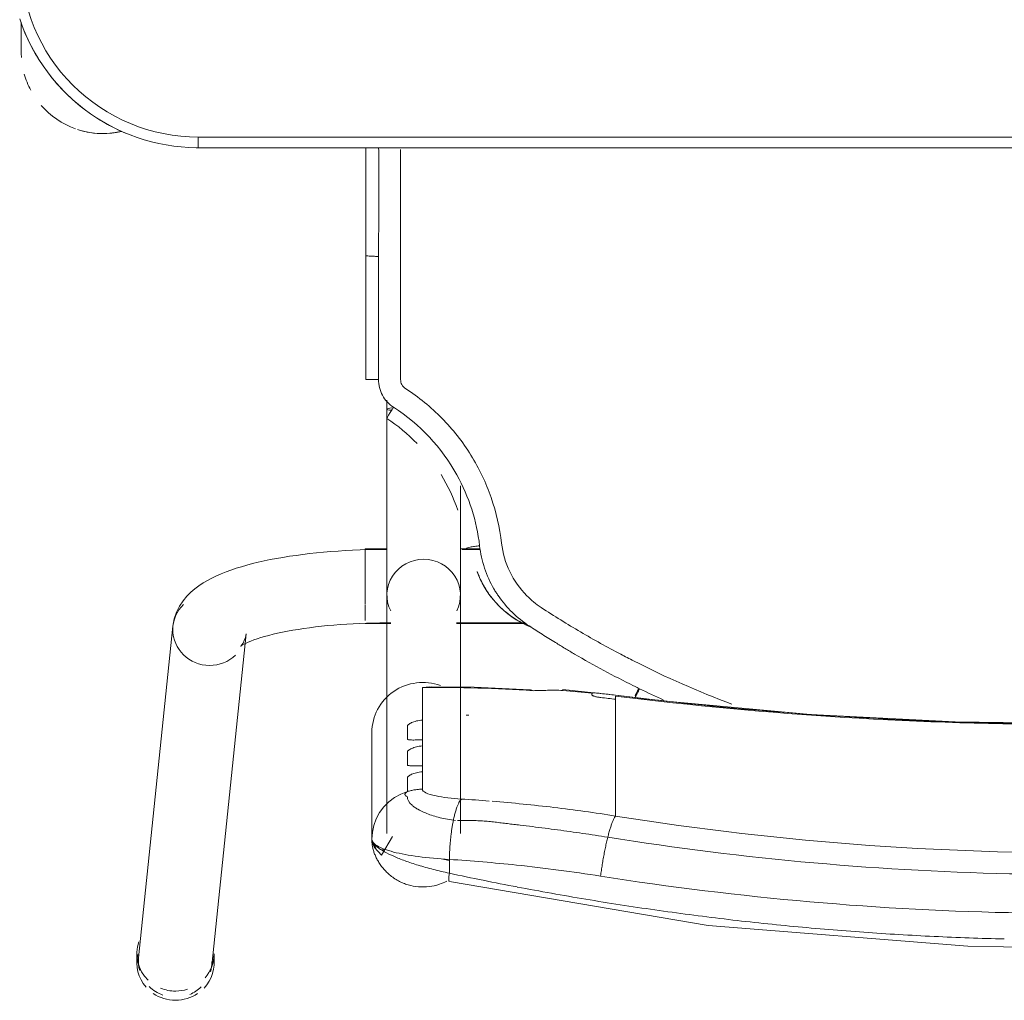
# Model space of a CAD drawing. Header units: metres. Extents: x 1.7 to 42.3, y -72.9 to -47.6.
# Tile 83 of 216: x 8.464 to 8.741, y -62.363 to -62.086. Entities that reach past the tile are written whole.
import ezdxf

# ---------------------------------------------------------------- set-up
doc = ezdxf.new("R2010")
doc.units = ezdxf.units.M
doc.layers.add('I-FURN', color=7, linetype='Continuous', lineweight=18)

# ---------------------------------------------------------------- blocks, each defined once
blk = doc.blocks.new('ConjuntoParaAlunoTamanho6 - CJA06_ConjuntoParaAlunoTamanho6-V24-2PAV - FRIGORÍFICA')
at = {"layer": 'I-FURN', "color": 253, "true_color": 0xaaaaaa}
for p, q in [((0.2432124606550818, 0.2952560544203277), (0.2335379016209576, 0.201817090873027)), ((0.2425404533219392, 0.2945585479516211), (0.2425404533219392, 0.2919703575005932)), ((0.264302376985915, 0.2919703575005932), (0.264302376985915, 0.2945585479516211)), ((0.2541278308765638, 0.1996852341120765), (0.2638023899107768, 0.2931241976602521)), ((0.1731500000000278, 0.2581242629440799), (0.1731500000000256, 0.1909687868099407)), ((0.1938500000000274, 0.1909687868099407), (0.1938500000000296, 0.2581242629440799)), ((0.1981000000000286, 0.2296403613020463), (0.1981000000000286, 0.2596939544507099)), ((0.1968477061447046, 0.2539495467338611), (0.1975389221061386, 0.2558006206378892)), ((0.1294314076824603, 0.243802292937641), (0.1294314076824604, 0.2531737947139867)), ((0.1745693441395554, 0.2544094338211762), (0.1751254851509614, 0.254353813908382)), ((0.1958994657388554, 0.2522107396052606), (0.1968476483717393, 0.2539494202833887)), ((0.1947122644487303, 0.2506185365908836), (0.1958994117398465, 0.2522106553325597)), ((0.1294314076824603, 0.2421389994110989), (0.1294314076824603, 0.243802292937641)), ((0.1294314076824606, 0.2421389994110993), (0.1294314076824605, 0.2365253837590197)), ((0.1838599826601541, 0.2390378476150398), (0.1838599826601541, 0.2407252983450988)), ((0.1294314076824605, 0.2365253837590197), (0.1294314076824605, 0.2348620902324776)), ((0.1294314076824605, 0.2348620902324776), (0.1294314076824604, 0.2292484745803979)), ((0.183859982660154, 0.231760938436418), (0.183859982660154, 0.233448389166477)), ((0.1294314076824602, 0.2275851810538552), (0.1294314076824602, 0.2292484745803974)), ((0.1294314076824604, 0.2275851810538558), (0.1294314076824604, 0.2219715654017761)), ((0.1838599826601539, 0.2170112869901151), (0.1838599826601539, 0.2261714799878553)), ((0.1294314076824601, 0.2203082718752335), (0.1294314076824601, 0.2219715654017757)), ((0.1294586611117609, 0.2191524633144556), (0.1443419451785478, 0.2175731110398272)), ((0.179439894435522, 0.2168937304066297), (0.1817272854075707, 0.2167811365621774)), ((0.1742864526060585, 0.1989367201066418), (0.1547360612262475, 0.1989367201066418)), ((0.1742893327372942, 0.1987867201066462), (0.1549429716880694, 0.1987867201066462)), ((0.1938500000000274, 0.1987867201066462), (0.192710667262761, 0.1987867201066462)), ((0.2000000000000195, 0.1989367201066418), (0.1927135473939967, 0.1989367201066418)), ((0.1938500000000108, 0.1984502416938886), (0.1938500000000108, 0.1987867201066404)), ((0.1938500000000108, 0.1976441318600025), (0.1938500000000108, 0.1984502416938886)), ((0.200000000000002, 0.1937960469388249), (0.2000000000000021, 0.1981376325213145)), ((0.1938500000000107, 0.1916047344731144), (0.1938500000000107, 0.1936664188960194)), ((0.200000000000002, 0.1857279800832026), (0.200000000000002, 0.1936447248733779)), ((0.1938500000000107, 0.1858191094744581), (0.1938500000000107, 0.1868796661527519)), ((0.1938500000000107, 0.18377454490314), (0.1938500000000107, 0.1858191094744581)), ((0.200000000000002, 0.17793672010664), (0.200000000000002, 0.1856002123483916)), ((0.1938500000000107, 0.1780867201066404), (0.1938500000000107, 0.1805865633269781)), ((0.1675711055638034, 0.1780867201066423), (0.1726767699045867, 0.1780867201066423)), ((0.1675962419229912, 0.1779367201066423), (0.1732320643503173, 0.1779367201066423)), ((0.1937679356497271, 0.1779367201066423), (0.2000000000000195, 0.1779367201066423)), ((0.1938500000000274, 0.1360373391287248), (0.1938500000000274, 0.1385735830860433)), ((0.1998252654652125, 0.1302070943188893), (0.1998241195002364, 0.09530095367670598)), ((0.1998165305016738, 0.06496651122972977), (0.1998241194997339, 0.09530105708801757)), ((0.2470000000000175, 0.06496651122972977), (-0.2469999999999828, 0.0649665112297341)), ((0.2470000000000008, 0.06496651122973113), (-0.2469999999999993, 0.06496651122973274)), ((0.2470000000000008, 0.06496651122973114), (0.2470000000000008, 0.06196651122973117)), ((0.2968749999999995, 0.03797151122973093), (0.2968749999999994, 0.02961464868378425)), ((0.2968749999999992, 0.03299232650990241), (0.2968749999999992, 0.03797151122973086))]:
    blk.add_line(p, q, dxfattribs=at)
at = {"layer": 'I-FURN', "color": 253, "true_color": 0xaaaaaa, "flags": 128}
for points in [[(0.1762326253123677, 0.2716064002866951), (0.1033140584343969, 0.2839819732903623), (0.03017500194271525, 0.2898535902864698), (0.0001000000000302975, 0.290399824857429)], [(0.1762658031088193, 0.2654018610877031), (0.1762658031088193, 0.2663721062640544), (0.1762658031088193, 0.2673423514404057), (0.1762658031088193, 0.268312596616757), (0.1762658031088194, 0.2692828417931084)], [(0.1980999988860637, 0.2597125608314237), (0.1979173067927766, 0.2609157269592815), (0.1973888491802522, 0.2620831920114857), (0.195395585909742, 0.2642028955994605), (0.1922691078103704, 0.2589586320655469)], [(0.19753892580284, 0.2558006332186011), (0.1979587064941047, 0.2577280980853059), (0.1981000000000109, 0.2596939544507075)], [(0.1980999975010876, 0.2597116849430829), (0.1980999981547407, 0.2521977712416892), (0.1980999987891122, 0.2446838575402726)], [(0.1981000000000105, 0.2296403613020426), (0.1981000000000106, 0.2371537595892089), (0.1981000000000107, 0.2446671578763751), (0.1981000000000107, 0.2521805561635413), (0.1981000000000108, 0.2596939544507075)], [(0.1917187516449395, 0.2479946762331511), (0.1933094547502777, 0.2492039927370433), (0.1947121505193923, 0.2506184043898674)], [(0.1881002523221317, 0.246282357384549), (0.1899707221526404, 0.2470146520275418), (0.1917187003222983, 0.247994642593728)], [(0.1838599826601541, 0.2407252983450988), (0.1838599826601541, 0.241946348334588), (0.1838599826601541, 0.2431673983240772), (0.1838599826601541, 0.2443884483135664), (0.1838599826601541, 0.2456094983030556)], [(0.1881000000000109, 0.2462822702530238), (0.1881000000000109, 0.2453180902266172), (0.1881000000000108, 0.2443539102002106), (0.1881000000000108, 0.243389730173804), (0.1881000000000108, 0.2424255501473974)], [(0.183859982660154, 0.233448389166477), (0.183859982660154, 0.2348457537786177), (0.183859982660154, 0.2362431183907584), (0.1838599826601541, 0.2376404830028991), (0.1838599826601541, 0.2390378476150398)], [(0.1881000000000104, 0.2386831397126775), (0.1881000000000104, 0.237799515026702), (0.1881000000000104, 0.2369158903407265), (0.1881000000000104, 0.236032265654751), (0.1881000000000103, 0.2351486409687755)], [(0.1838599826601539, 0.2261714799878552), (0.183859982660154, 0.2275688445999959), (0.183859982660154, 0.2289662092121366), (0.183859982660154, 0.2303635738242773), (0.183859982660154, 0.231760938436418)], [(0.1881000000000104, 0.2314062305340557), (0.1881000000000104, 0.2305226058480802), (0.1881000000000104, 0.2296389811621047), (0.1881000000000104, 0.2287553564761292), (0.1881000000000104, 0.2278717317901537)], [(-0.1292586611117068, 0.2191524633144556), (-0.08865069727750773, 0.2234198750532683), (-0.04790057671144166, 0.2260954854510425), (-0.007073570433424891, 0.2271749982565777), (0.03376492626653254, 0.2266566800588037), (0.07454949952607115, 0.2245413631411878), (0.1152148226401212, 0.2208324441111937), (0.1294586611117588, 0.2191524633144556)], [(0.1294314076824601, 0.2193726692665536), (0.1294314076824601, 0.2196065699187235), (0.1294314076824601, 0.2198404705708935), (0.1294314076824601, 0.2200743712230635), (0.1294314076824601, 0.2203082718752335)], [(0.1361000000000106, 0.2190117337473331), (0.1361000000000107, 0.2189337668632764), (0.1361000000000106, 0.2188557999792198), (0.1361000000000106, 0.2187778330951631), (0.1361000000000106, 0.2186998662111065)], [(0.1535056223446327, 0.2176050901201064), (0.1692793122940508, 0.2168976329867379), (0.1813090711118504, 0.2167731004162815)], [(0.1817272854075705, 0.2167811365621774), (0.1827926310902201, 0.2168569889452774), (0.1838599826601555, 0.217011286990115)], [(0.2350704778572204, 0.2053619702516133), (0.2350077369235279, 0.2053133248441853), (0.2348200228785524, 0.2051835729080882), (0.234510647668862, 0.2049931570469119), (0.2340848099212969, 0.2047580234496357), (0.2335484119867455, 0.2044905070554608), (0.2329074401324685, 0.2042001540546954), (0.2321676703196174, 0.2038943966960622), (0.2313345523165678, 0.2035790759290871), (0.2304131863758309, 0.2032588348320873), (0.229408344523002, 0.2029374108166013), (0.2283245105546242, 0.202617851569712), (0.2271659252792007, 0.2023026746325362), (0.225936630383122, 0.2019939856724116), (0.2246405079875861, 0.2016935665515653), (0.2232813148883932, 0.2014029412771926), (0.2218627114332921, 0.2011234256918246), (0.2203882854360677, 0.200856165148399), (0.2188615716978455, 0.2006021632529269), (0.2172860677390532, 0.2003623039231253), (0.2156652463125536, 0.200137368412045), (0.2140025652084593, 0.1999280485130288), (0.2123014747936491, 0.1997349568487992), (0.2105654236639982, 0.1995586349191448), (0.2087978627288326, 0.1993995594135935), (0.2070022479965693, 0.1992581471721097), (0.2051820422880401, 0.1991347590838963), (0.2033407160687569, 0.1990297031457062), (0.2014817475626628, 0.1989432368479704), (0.199608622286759, 0.1988755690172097), (0.1977248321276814, 0.1988268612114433), (0.1958338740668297, 0.1987972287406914), (0.1939392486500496, 0.1987867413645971), (0.1938500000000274, 0.1987867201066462)], [(0.2335379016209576, 0.201817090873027), (0.233728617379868, 0.2028696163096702), (0.2340307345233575, 0.2037613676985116), (0.2343720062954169, 0.2044473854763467), (0.2346851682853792, 0.2049236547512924), (0.2349211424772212, 0.2052118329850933), (0.2350504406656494, 0.2053439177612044), (0.2350704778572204, 0.2053619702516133)], [(0.2541278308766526, 0.1996852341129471), (0.2537524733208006, 0.1976222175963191), (0.2531060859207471, 0.1957226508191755), (0.2522614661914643, 0.1940331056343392), (0.2512866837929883, 0.1925592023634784), (0.2502318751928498, 0.1912808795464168), (0.2491278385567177, 0.1901677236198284), (0.2479903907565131, 0.1891887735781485), (0.2468256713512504, 0.1883170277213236), (0.2456343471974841, 0.1875306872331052), (0.2444143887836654, 0.1868128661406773), (0.2431627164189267, 0.1861507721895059), (0.2418761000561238, 0.1855348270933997), (0.2405516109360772, 0.1849579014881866), (0.2391868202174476, 0.1844147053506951), (0.2377798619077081, 0.1839013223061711), (0.2363294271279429, 0.1834148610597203), (0.2348347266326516, 0.1829531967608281), (0.2332954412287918, 0.1825147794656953), (0.2317116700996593, 0.1820984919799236), (0.2300838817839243, 0.18170354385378), (0.2284128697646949, 0.1813293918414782), (0.2266997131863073, 0.1809756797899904), (0.2249457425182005, 0.1806421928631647), (0.2231525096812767, 0.1803288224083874), (0.2213217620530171, 0.1800355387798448), (0.2194554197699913, 0.1797623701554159), (0.217555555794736, 0.1795093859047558), (0.215624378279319, 0.179276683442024), (0.2136642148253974, 0.1790643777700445), (0.2116774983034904, 0.1788725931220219), (0.2096667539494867, 0.1787014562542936), (0.2076345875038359, 0.1785510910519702), (0.2055836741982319, 0.1784216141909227), (0.2035167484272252, 0.1783131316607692), (0.2014365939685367, 0.1782257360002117), (0.1993460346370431, 0.1781595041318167), (0.1972479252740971, 0.1781144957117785), (0.1951451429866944, 0.1780907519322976), (0.1938500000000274, 0.1780867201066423)], [(0.1731500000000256, 0.1601508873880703), (0.1731500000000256, 0.1620004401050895), (0.1731500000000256, 0.1638180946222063), (0.1731500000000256, 0.1656009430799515), (0.1731500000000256, 0.167346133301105), (0.1731500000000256, 0.1690508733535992), (0.1731500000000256, 0.1707124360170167), (0.1731500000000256, 0.1723281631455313), (0.1731500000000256, 0.1738954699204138), (0.1731500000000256, 0.175411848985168), (0.1731500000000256, 0.1768748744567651), (0.1731500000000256, 0.1782822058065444), (0.1731500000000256, 0.1796315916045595), (0.1731500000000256, 0.1809208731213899), (0.1731500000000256, 0.1821479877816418), (0.1731500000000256, 0.1833109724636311), (0.1731500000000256, 0.1844079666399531), (0.1731500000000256, 0.1854372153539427), (0.1731500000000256, 0.186397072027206), (0.1731500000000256, 0.1872860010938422), (0.1731500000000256, 0.1881025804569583), (0.1731500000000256, 0.1888455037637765), (0.1731500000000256, 0.1895135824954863), (0.1731500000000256, 0.1901057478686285), (0.1731500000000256, 0.1906210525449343), (0.1731500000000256, 0.1909687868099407)], [(0.1938500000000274, 0.1909687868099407), (0.1938500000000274, 0.1905139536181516), (0.1938500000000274, 0.1899816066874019), (0.1938500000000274, 0.1893725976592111), (0.1938500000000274, 0.1886879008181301), (0.1938500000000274, 0.1879286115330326), (0.1938500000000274, 0.1870959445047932), (0.1938500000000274, 0.186191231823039), (0.1938500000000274, 0.1852159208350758), (0.1938500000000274, 0.1841715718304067), (0.1938500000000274, 0.1830598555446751), (0.1938500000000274, 0.1818825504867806), (0.1938500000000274, 0.1806415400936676), (0.1938500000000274, 0.1793388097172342), (0.1938500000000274, 0.1779764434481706), (0.1938500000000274, 0.1765566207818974), (0.1938500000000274, 0.1750816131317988), (0.1938500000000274, 0.1735537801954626), (0.1938500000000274, 0.1719755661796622), (0.1938500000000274, 0.1703494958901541), (0.1938500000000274, 0.1686781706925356), (0.1938500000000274, 0.1669642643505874), (0.1938500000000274, 0.1652105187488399), (0.1938500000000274, 0.1634197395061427), (0.1938500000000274, 0.161594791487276), (0.1938500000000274, 0.1597385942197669), (0.1938500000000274, 0.1578541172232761), (0.1938500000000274, 0.1559443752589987), (0.1938500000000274, 0.1540124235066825), (0.1938500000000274, 0.1520613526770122), (0.1938500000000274, 0.1500942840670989), (0.1938500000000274, 0.1481143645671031), (0.1938500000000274, 0.1461247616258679), (0.1938500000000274, 0.1441286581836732), (0.1938500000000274, 0.1421292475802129), (0.1938500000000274, 0.1401297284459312), (0.1938500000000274, 0.1385735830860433)], [(0.168410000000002, 0.1843247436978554), (0.168410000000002, 0.184339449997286), (0.168410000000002, 0.1843541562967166), (0.168410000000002, 0.1843688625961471), (0.168410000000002, 0.1843835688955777)], [(0.1962270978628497, 0.1302521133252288), (0.19622673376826, 0.126394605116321), (0.1962264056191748, 0.1225375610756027), (0.1962261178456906, 0.1186811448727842), (0.1962258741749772, 0.1148255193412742), (0.1962256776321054, 0.1109708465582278), (0.1962255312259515, 0.1071172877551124), (0.196225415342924, 0.1032650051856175), (0.1962252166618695, 0.0994141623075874), (0.1962252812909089, 0.09556492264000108)], [(0.297309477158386, 0.02863853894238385), (0.2966025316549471, 0.03063704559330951), (0.2958162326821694, 0.03260568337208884), (0.2949518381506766, 0.03454130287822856), (0.2940107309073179, 0.03644080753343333), (0.2929944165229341, 0.03830115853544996), (0.2919045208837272, 0.04011937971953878), (0.290742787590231, 0.04189256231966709), (0.2895110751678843, 0.04361786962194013), (0.2882113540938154, 0.04529254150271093), (0.2868457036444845, 0.0469138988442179), (0.2854163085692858, 0.04847934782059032), (0.2839254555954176, 0.04998638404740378), (0.2823755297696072, 0.05143259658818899), (0.280769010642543, 0.05281567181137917), (0.2791084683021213, 0.05413339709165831), (0.2773965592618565, 0.05538366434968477), (0.2756360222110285, 0.05656447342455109), (0.2738296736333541, 0.05767393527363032), (0.2719804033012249, 0.05871027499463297), (0.2700911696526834, 0.05967183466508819), (0.2681649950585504, 0.06055707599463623), (0.2662049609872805, 0.06136458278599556), (0.2642142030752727, 0.06209306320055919), (0.2621959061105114, 0.06274135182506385), (0.2601532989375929, 0.06330841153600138), (0.2580896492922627, 0.06379333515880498), (0.2560082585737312, 0.06419534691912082), (0.2539124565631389, 0.06451380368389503), (0.2518055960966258, 0.06474819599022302), (0.2496910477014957, 0.06489814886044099), (0.2475721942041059, 0.06496342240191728), (0.2470000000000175, 0.06496651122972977)], [(0.2469999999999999, 0.0619665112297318), (0.1234999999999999, 0.0619665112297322), (-1.453485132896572e-16, 0.06196651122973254), (-0.1235000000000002, 0.06196651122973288), (-0.2470000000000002, 0.06196651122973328)], [(-0.2469999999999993, 0.06196651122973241), (-0.1234999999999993, 0.0619665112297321), (7.44471151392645e-16, 0.06196651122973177), (0.1235000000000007, 0.06196651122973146), (0.2470000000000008, 0.06196651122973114)], [(0.2968750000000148, 0.03000167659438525), (0.2968750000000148, 0.03057043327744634), (0.2968750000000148, 0.03112383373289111), (0.2968750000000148, 0.03166099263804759), (0.2968750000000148, 0.03218105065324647), (0.2968750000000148, 0.03268317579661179), (0.2968750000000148, 0.0331665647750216), (0.2968750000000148, 0.03363044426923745), (0.2968750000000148, 0.03407407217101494), (0.2968750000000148, 0.03449673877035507), (0.2968750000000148, 0.03489776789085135), (0.2968750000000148, 0.03527651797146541), (0.2968750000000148, 0.03563238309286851), (0.2968750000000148, 0.03596479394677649), (0.2968750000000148, 0.03627321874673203), (0.2968750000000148, 0.03655716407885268), (0.2968750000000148, 0.03681617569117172), (0.2968750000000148, 0.03704983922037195), (0.2968750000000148, 0.03725778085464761), (0.2968750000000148, 0.03743966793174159), (0.2968750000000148, 0.03759520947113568), (0.2968750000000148, 0.03772415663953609), (0.2968750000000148, 0.0378263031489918), (0.2968750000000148, 0.03790148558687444), (0.2968750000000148, 0.03794958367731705), (0.2968750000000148, 0.03797052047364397)]]:
    blk.add_lwpolyline(points, dxfattribs=at)
at = {"layer": 'I-FURN', "color": 253, "true_color": 0xaaaaaa}
for centre, radius, start, end in [((0.2469999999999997, 0.01196651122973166), 0.05000000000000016, 359.9999999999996, 89.9999999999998), ((0.2470000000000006, 0.01196651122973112), 0.05000000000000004, 1.399444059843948e-13, 90.00000000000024), ((0.2470000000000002, 0.01196651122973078), 0.05300000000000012, 57.30006590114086, 67.50000000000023), ((0.2470000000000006, 0.01196651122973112), 0.05300000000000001, 57.30006590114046, 67.49999999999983), ((0.2738749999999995, 0.03797151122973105), 0.02300000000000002, 75.53308433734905, 103.1031885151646), ((0.2738749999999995, 0.03797151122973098), 0.02299999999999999, 71.99999999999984, 102.5792801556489), ((0.2738749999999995, 0.03797151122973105), 0.02299999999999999, 41.01943934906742, 70.30682625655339), ((0.2470000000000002, 0.01196651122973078), 0.05300000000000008, 37.1606958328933, 53.14964399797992), ((0.2470000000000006, 0.01196651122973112), 0.053, 37.16069583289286, 53.14964399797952), ((0.2738749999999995, 0.03797151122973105), 0.02299999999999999, 15.73052841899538, 28.05060290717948), ((0.2470000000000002, 0.01196651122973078), 0.05300000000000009, 22.50000000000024, 32.69993391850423), ((0.2470000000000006, 0.01196651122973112), 0.053, 22.49999999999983, 32.6999339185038), ((0.2738749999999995, 0.03797151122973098), 0.02300000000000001, 359.9999999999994, 4.00914843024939)]:
    blk.add_arc(centre, radius, start, end, dxfattribs=at)
for centre, major_axis, ratio, start_param, end_param in [((0.253507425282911, 0.2941901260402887), (-0.01029496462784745, 0.001065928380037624), 0.9671584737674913, 5.223080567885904, 5.597592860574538), ((0.2534214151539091, 0.2945585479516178), (0.01088096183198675, 0), 0.9659258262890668, 1.570796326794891, 2.182165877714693), ((0.2534214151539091, 0.2919703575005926), (0.01088096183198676, 0), 0.9659258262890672, 1.581693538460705, 1.883969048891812), ((0.2534214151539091, 0.2945585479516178), (-0.01088096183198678, 5.623562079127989e-17), 0.9659258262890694, 4.098127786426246, 4.71238898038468), ((0.2534214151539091, 0.2919703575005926), (0.01088096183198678, 0), 0.9659258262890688, 1.176355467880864, 1.570796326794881), ((0.253507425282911, 0.2941901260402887), (-0.01029496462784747, 0.001065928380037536), 0.9671584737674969, 4.026796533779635, 4.467460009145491), ((0.2534214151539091, 0.2945585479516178), (0.01088096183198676, 0), 0.96592582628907, 2.404321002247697, 3.312013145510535), ((0.2534214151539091, 0.2945585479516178), (0.01088096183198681, 0), 0.9659258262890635, 6.052088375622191, 6.985955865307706), ((0.2534214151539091, 0.2919703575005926), (0.01088096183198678, 0), 0.9659258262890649, 2.446266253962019, 3.141592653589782), ((0.253507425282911, 0.2941901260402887), (-0.01029496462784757, 0.001065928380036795), 0.9671584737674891, 6.102342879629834, 6.38299102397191), ((0.2534214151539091, 0.2919703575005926), (0.0108809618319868, 0), 0.9659258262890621, 5.959866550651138, 7.062609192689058), ((0.253507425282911, 0.2941901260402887), (-0.01029496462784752, 0.00106592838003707), 0.9671584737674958, 3.141592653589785, 3.502974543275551), ((9.999999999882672e-05, -0.7715866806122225), (1.021100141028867, 0), 0.9781476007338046, 1.44377104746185, 1.697821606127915), ((9.999999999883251e-05, -0.7711708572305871), (1.0208981, 0), 0.9781476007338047, 1.443771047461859, 1.697821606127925), ((0.1837000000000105, 0.2296403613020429), (0.01439999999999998, 0), 0.9781476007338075, 4.362104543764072, 6.28318530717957), ((0.1794715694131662, 0.6012766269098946), (0.3849999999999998, 0), 0.9781476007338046, 4.689765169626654, 4.691851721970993), ((0.1794715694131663, 0.6035636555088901), (0.3949999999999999, 0), 0.9781476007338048, 4.585363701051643, 4.595995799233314), ((0.1794715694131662, 0.6022122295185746), (0.3947979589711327, 0), 0.9781476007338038, 4.585363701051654, 4.595935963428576), ((0.1794715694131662, 0.6026280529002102), (0.3949999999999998, 0), 0.9781476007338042, 4.602237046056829, 4.623286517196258), ((0.1452124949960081, 0.227535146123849), (0.0008705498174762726, 0.009962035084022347), 0.01850094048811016, 2.932960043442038, 3.325659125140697), ((0.1794715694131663, 0.6033557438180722), (0.3949999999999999, 0), 0.9781476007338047, 4.644485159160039, 4.723499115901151), ((0.2438328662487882, 0.2007511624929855), (-0.01029496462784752, 0.001065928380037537), 0.9671584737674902, 4.812194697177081, 5.597592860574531), ((0.2438328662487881, 0.2007511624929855), (-0.01029496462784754, 0.001065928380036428), 0.967158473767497, 3.241398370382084, 4.812194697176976), ((0.2438328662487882, 0.2007511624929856), (-0.01029496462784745, 0.001065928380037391), 0.9671584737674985, 2.456000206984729, 3.241398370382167), ((0.1835000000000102, 0.1909687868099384), (0.01034999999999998, 0), 0.9781476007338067, 2.686586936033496, 4.712388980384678), ((0.1835000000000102, 0.1909687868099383), (0.01035000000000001, 0), 0.9781476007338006, 4.712388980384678, 6.73819102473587), ((0.1835000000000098, 0.1385735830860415), (0.01034999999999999, 0), 0.06975647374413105, 5.759586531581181, 6.776353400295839)]:
    blk.add_ellipse(centre, major_axis=major_axis, ratio=ratio, start_param=start_param, end_param=end_param, dxfattribs=at)
for points in [[(0.03972822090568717, 0.287082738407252), (0.03313130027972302, 0.2873962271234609), (0.02652827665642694, 0.2876317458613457), (0.0199224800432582, 0.2877888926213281)], [(0.05949739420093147, 0.285908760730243), (0.05291607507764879, 0.2863777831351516), (0.04632532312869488, 0.2867692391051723), (0.03972846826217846, 0.2870827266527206)], [(0.07920996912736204, 0.284269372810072), (0.07265096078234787, 0.2848931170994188), (0.06607919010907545, 0.2854396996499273), (0.05949798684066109, 0.2859087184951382)], [(0.09884629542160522, 0.2821678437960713), (0.09231561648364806, 0.2829446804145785), (0.08576917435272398, 0.2836456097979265), (0.07920996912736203, 0.284269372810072)], [(0.1183880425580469, 0.2796108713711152), (0.1118923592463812, 0.2805381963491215), (0.1053779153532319, 0.2813908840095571), (0.0988477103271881, 0.2821676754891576)], [(0.1378172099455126, 0.276606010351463), (0.1313620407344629, 0.2776813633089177), (0.1248851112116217, 0.278683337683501), (0.1183894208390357, 0.2796106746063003)], [(0.1571157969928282, 0.2731608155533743), (0.1507070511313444, 0.274381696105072), (0.1442735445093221, 0.2755304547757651), (0.1378182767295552, 0.2766058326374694)], [(0.1762658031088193, 0.2692828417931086), (0.1699094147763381, 0.2706467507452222), (0.1635252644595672, 0.2719397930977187), (0.1571163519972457, 0.273160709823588)], [(0.1316375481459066, 0.2591403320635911), (0.1317514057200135, 0.2595920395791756), (0.1319774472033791, 0.2605307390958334), (0.1323069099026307, 0.2620269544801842), (0.1326223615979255, 0.2635911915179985), (0.1329198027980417, 0.2652023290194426), (0.1331950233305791, 0.2668394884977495), (0.1334445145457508, 0.2684805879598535), (0.1335915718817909, 0.2695629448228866), (0.1336597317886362, 0.2700975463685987)], [(0.1762658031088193, 0.2692828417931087), (0.1763289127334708, 0.2696584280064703), (0.1764189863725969, 0.2703746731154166), (0.1764353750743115, 0.2712021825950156), (0.1763587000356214, 0.2714863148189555), (0.1763029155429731, 0.2715564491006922)], [(0.175125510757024, 0.254353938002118), (0.1751984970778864, 0.2547076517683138), (0.175339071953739, 0.2554367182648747), (0.1755320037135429, 0.2565866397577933), (0.1757052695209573, 0.2577841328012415), (0.175857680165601, 0.259019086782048), (0.1759880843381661, 0.2602816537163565), (0.176095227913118, 0.2615619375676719), (0.1761782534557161, 0.2628495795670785), (0.176236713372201, 0.2641342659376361), (0.1762589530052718, 0.2649819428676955), (0.1762658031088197, 0.2654018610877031)], [(0.1981000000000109, 0.2596939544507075), (0.1981000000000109, 0.2603482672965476), (0.1970264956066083, 0.2616503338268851), (0.1923900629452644, 0.2633751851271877), (0.1852348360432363, 0.264697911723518), (0.1793352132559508, 0.265233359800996), (0.1762658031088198, 0.265401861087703)], [(0.1781109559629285, 0.2652801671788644), (0.1775085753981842, 0.2654472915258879), (0.1768999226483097, 0.2656099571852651), (0.1762885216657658, 0.2657672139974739)], [(0.1294314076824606, 0.2531737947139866), (0.1295198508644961, 0.253273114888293), (0.1297044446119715, 0.2535308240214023), (0.1300007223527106, 0.2540876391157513), (0.1303127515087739, 0.2548081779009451), (0.1306367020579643, 0.2556847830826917), (0.1309683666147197, 0.2567044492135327), (0.131303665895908, 0.2578553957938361), (0.1315267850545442, 0.2587009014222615), (0.1316375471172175, 0.2591403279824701)], [(0.1294314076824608, 0.2531737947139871), (0.1352201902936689, 0.2522542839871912), (0.1468102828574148, 0.250642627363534), (0.1583967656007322, 0.249483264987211), (0.1641821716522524, 0.2490156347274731)], [(0.1728535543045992, 0.2483980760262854), (0.1729696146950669, 0.2485030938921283), (0.1732027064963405, 0.2487702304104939), (0.1735510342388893, 0.2493354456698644), (0.1738939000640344, 0.250058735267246), (0.174227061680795, 0.2509327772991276), (0.1745466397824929, 0.2519451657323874), (0.1748487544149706, 0.2530845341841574), (0.1750359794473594, 0.2539200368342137), (0.1751255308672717, 0.2543540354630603)], [(0.1650130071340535, 0.2489492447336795), (0.167628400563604, 0.2487426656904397), (0.1702421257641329, 0.2485589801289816), (0.1728535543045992, 0.2483980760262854)], [(0.1838599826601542, 0.2456094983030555), (0.1842192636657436, 0.2456134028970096), (0.1849375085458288, 0.2456477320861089), (0.1860079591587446, 0.2457777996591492), (0.1870655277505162, 0.2459854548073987), (0.1877580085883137, 0.2461749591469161), (0.1881001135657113, 0.246282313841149)], [(0.124341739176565, 0.2095039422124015), (0.1152901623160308, 0.2140849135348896), (0.1060704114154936, 0.2181435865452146), (0.09665883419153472, 0.2216798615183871)], [(0.1159427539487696, 0.2205001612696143), (0.118208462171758, 0.219471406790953), (0.1204604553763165, 0.2184124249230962), (0.1226981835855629, 0.2173235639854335)], [(0.1226981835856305, 0.2173235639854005), (0.1229127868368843, 0.2177608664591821), (0.1233583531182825, 0.2186550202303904), (0.1237690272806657, 0.2194524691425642), (0.1239499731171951, 0.2197966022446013)], [(0.1239464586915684, 0.2193573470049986), (0.1237666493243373, 0.2189779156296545), (0.1235632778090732, 0.2185567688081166), (0.1233517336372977, 0.2181258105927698)], [(0.1336000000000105, 0.2198095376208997), (0.1337709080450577, 0.2197895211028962), (0.1341016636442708, 0.2197447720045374), (0.1345570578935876, 0.2196652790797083), (0.1349943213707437, 0.2195675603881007), (0.1353772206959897, 0.2194610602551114), (0.1356877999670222, 0.2193475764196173), (0.1359253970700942, 0.219230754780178), (0.1360624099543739, 0.2191208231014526), (0.1360974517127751, 0.2190478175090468), (0.1361000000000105, 0.2190117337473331)], [(0.1243563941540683, 0.2165087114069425), (0.124080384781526, 0.2166453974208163), (0.1235279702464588, 0.2169178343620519), (0.122974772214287, 0.2171883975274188), (0.1226979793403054, 0.2173232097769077)], [(0.1233396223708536, 0.218131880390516), (0.1231915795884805, 0.2178324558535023), (0.1230392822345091, 0.2175283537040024), (0.1228883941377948, 0.2172307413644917)], [(0.1409843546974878, 0.2075760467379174), (0.1382577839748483, 0.2091620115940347), (0.1327588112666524, 0.2122360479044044), (0.127170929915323, 0.2151169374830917), (0.1243563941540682, 0.2165087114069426)], [(0.1361000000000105, 0.2186998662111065), (0.136100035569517, 0.2186828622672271), (0.1360918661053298, 0.2186492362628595), (0.1360665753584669, 0.2186169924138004), (0.1360494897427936, 0.2186013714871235)], [(0.1443226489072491, 0.217792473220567), (0.145762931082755, 0.2177625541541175), (0.1486002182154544, 0.2177478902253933), (0.1513336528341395, 0.2178205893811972), (0.15267016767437, 0.2178778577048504)], [(0.1526701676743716, 0.2178778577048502), (0.1531962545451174, 0.2175770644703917), (0.1536937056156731, 0.2175210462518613), (0.1541742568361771, 0.2177192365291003)], [(0.127982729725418, 0.2076229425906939), (0.1273791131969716, 0.2079405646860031), (0.1261687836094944, 0.2085716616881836), (0.1249518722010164, 0.2091945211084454), (0.1243417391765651, 0.2095039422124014)], [(0.1503955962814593, 0.1944471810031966), (0.1467277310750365, 0.1968417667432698), (0.139345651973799, 0.2014179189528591), (0.1318066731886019, 0.205611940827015), (0.1279827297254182, 0.2076229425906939)], [(0.1463509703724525, 0.2043213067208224), (0.1454617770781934, 0.2048741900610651), (0.1436780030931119, 0.205969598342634), (0.1418838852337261, 0.2070440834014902), (0.1409843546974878, 0.207576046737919)], [(0.1537794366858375, 0.1996302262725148), (0.152557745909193, 0.2004277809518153), (0.1501008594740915, 0.2020049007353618), (0.1476209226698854, 0.2035451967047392), (0.1463764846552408, 0.2043055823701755)], [(0.1586329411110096, 0.1970969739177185), (0.1570319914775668, 0.1982151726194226), (0.1553072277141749, 0.1991556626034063), (0.1535014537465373, 0.1998979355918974)], [(0.1537415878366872, 0.1997177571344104), (0.1547233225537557, 0.1993071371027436), (0.1557480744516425, 0.1988086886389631), (0.1568013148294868, 0.1981978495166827)], [(0.1624994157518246, 0.1911047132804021), (0.1613359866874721, 0.192802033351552), (0.1586948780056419, 0.1959437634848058), (0.1554966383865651, 0.1985081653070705), (0.1537794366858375, 0.1996302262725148)], [(0.1544771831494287, 0.1911188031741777), (0.1538595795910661, 0.1917419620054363), (0.1525591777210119, 0.1929224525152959), (0.1511359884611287, 0.193963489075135), (0.1503955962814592, 0.1944471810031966)], [(0.1615632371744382, 0.1763592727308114), (0.1612423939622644, 0.179146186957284), (0.1596820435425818, 0.1845386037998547), (0.1564514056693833, 0.1891220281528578), (0.1544771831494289, 0.1911188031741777)], [(0.1637112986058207, 0.1892355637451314), (0.163521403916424, 0.1895535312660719), (0.1631293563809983, 0.1901833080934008), (0.1627133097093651, 0.1907999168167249), (0.1624994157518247, 0.191104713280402)], [(0.1677424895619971, 0.1770639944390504), (0.1674964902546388, 0.1792013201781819), (0.1665590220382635, 0.1834307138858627), (0.164789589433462, 0.1873763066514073), (0.1637112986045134, 0.1892355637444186)], [(0.1650109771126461, 0.1907575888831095), (0.1653668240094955, 0.1902631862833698), (0.1660439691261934, 0.1892504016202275), (0.1669511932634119, 0.1876675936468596), (0.1677473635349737, 0.1860264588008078), (0.16820222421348, 0.1848969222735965), (0.1684100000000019, 0.1843247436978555)], [(0.1714634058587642, 0.1778021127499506), (0.1714682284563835, 0.1777616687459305), (0.1712817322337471, 0.177658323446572), (0.1704566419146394, 0.1774597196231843), (0.1692131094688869, 0.1772481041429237), (0.1682328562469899, 0.1771200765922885), (0.1677424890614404, 0.1770642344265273)], [(0.178597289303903, 0.1570264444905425), (0.1766742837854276, 0.1601806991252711), (0.1751000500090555, 0.163548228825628), (0.1739019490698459, 0.1670403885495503)], [(0.1939136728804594, 0.1411945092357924), (0.1908365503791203, 0.143207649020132), (0.1879501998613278, 0.1455989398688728), (0.1853711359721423, 0.1482650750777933)], [(0.1919863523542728, 0.1380495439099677), (0.1922544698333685, 0.1384598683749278), (0.1927841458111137, 0.1392806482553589), (0.1934388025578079, 0.1403259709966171), (0.1938540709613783, 0.1410265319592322), (0.1939293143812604, 0.1411928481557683), (0.1939136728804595, 0.1411945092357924)], [(0.1962270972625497, 0.1302521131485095), (0.1962244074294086, 0.1310361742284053), (0.196036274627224, 0.1325521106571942), (0.1951915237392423, 0.1347279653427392), (0.1938272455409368, 0.1366302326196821), (0.1926490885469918, 0.137618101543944), (0.1919863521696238, 0.1380501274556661)], [(0.1900014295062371, 0.1302474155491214), (0.1900004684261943, 0.1305019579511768), (0.1899391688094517, 0.1309935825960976), (0.1896635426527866, 0.1316979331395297), (0.189220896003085, 0.132311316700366), (0.1888417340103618, 0.132628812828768), (0.1886288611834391, 0.1327672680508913)], [(0.1900013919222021, 0.09555402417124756), (0.190001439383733, 0.09868370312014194), (0.1900013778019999, 0.1048192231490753), (0.1900014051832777, 0.1131431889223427), (0.1900014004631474, 0.1217255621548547), (0.1900014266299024, 0.1274031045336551), (0.190001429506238, 0.1302474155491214)], [(0.1998210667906, 0.1302049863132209), (0.1998445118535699, 0.1302108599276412), (0.1996945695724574, 0.130222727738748), (0.1989137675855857, 0.1302381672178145), (0.1976969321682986, 0.1302488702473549), (0.1967197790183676, 0.1302517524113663), (0.1962270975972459, 0.1302520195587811)], [(0.1998187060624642, 0.1302043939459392), (0.1998185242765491, 0.1272925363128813), (0.1998182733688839, 0.1243806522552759), (0.1998180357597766, 0.1214692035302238)], [(0.1998198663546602, 0.09528842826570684), (0.1998196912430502, 0.1010983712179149), (0.1998194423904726, 0.1127324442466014), (0.199820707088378, 0.1243808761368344), (0.1998210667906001, 0.1302049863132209)], [(0.1998174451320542, 0.1127339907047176), (0.199817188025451, 0.1069128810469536), (0.1998173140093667, 0.1010953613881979), (0.1998174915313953, 0.09528493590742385)], [(0.1962252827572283, 0.0955648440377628), (0.1966195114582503, 0.0955637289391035), (0.197011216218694, 0.09555819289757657), (0.1973810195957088, 0.09554851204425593)], [(0.1973810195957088, 0.09554851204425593), (0.1977508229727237, 0.09553883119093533), (0.1980987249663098, 0.095525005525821), (0.1984075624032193, 0.09550772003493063)], [(0.1998241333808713, 0.09530095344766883), (0.1998241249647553, 0.0952967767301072), (0.1998227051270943, 0.09529260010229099), (0.1998198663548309, 0.09528842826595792)], [(0.1998200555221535, 0.06496652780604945), (0.1998200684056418, 0.075073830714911), (0.1998199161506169, 0.08518111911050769), (0.199819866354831, 0.09528842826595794)], [(0.1998176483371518, 0.07533813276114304), (0.1998176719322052, 0.07188093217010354), (0.1998176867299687, 0.06842373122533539), (0.199817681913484, 0.06496652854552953)]]:
    blk.add_open_spline(points, degree=3, dxfattribs=at)
for points, knots in [([(-0.1334597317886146, 0.2700975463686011), (-0.0847039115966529, 0.2777950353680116), (0.005190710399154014, 0.2841531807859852), (0.09465608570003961, 0.2762553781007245), (0.1336597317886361, 0.2700975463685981)], [-1, -1, -1, -1, -0.4444444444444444, 0, 0, 0, 0]), ([(0.1769859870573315, 0.2715293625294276), (0.1776537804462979, 0.271873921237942), (0.1792654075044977, 0.2725544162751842), (0.1819571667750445, 0.2731539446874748), (0.1849590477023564, 0.2732031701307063), (0.1874098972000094, 0.2727407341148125), (0.1890477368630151, 0.2721641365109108), (0.1899555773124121, 0.271763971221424), (0.1906190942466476, 0.2714305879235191), (0.1912702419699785, 0.2710585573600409), (0.1921219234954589, 0.2705073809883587), (0.1931349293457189, 0.2697297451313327), (0.1942280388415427, 0.268695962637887), (0.1951608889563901, 0.2676305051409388), (0.1959446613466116, 0.2665608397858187), (0.1966003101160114, 0.2654700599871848), (0.1971213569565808, 0.2643906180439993), (0.1975150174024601, 0.2633435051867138), (0.1977954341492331, 0.2623445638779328), (0.1980407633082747, 0.2610829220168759), (0.1980992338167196, 0.2602308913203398), (0.1980999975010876, 0.2597116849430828)], [0.327575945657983, 0.327575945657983, 0.327575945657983, 0.327575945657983, 0.375, 0.4375, 0.5, 0.5625, 0.59375, 0.609375, 0.625, 0.640625, 0.65625, 0.6875, 0.71875, 0.75, 0.78125, 0.8125, 0.84375, 0.875, 0.90625, 0.9375, 1, 1, 1, 1]), ([(-0.1314375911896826, 0.2591405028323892), (-0.0834284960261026, 0.2668293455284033), (0.005115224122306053, 0.2731845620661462), (0.09323131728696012, 0.2652914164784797), (0.1316375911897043, 0.2591405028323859)], [-1, -1, -1, -1, -0.4444444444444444, 0, 0, 0, 0]), ([(0.1336597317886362, 0.2700975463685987), (0.1415528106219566, 0.2688514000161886), (0.155777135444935, 0.2669874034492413), (0.1699719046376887, 0.2657985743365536), (0.1762658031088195, 0.2654018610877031)], [-1, -1, -1, -1, -0.4444444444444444, 0, 0, 0, 0]), ([(0.1762658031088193, 0.2692828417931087), (0.1778018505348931, 0.2689533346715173), (0.1808409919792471, 0.2682343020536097), (0.1851045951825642, 0.267035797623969), (0.1888538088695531, 0.2657760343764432), (0.1930172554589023, 0.2641128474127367), (0.1970774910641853, 0.2618686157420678), (0.198099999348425, 0.260342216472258), (0.1980999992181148, 0.2597116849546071)], [0, 0, 0, 0, 0.125, 0.25, 0.375, 0.5, 0.75, 1, 1, 1, 1]), ([(0.1294314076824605, 0.2531737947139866), (0.08224027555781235, 0.260753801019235), (-0.00483574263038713, 0.2670240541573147), (-0.0914775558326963, 0.2592379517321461), (-0.1292314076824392, 0.2531737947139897)], [-1, -1, -1, -1, -0.4444444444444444, 0, 0, 0, 0]), ([(0.195885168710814, 0.2625658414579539), (0.1956481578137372, 0.2626327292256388), (0.1951721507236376, 0.2627089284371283), (0.1947024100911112, 0.2626715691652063), (0.1944798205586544, 0.2626293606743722)], [0.3140408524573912, 0.3140408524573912, 0.3140408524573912, 0.3140408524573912, 0.375, 0.4333513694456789, 0.4333513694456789, 0.4333513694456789, 0.4333513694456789]), ([(0.1980999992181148, 0.2597116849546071), (0.1980996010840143, 0.260236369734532), (0.1978717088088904, 0.2610111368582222), (0.1973202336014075, 0.2617188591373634), (0.1970377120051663, 0.261964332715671), (0.1969442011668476, 0.2620363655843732)], [0, 0, 0, 0, 0.125, 0.1875, 0.2164067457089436, 0.2164067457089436, 0.2164067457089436, 0.2164067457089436]), ([(0.1316375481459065, 0.2591403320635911), (0.1339949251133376, 0.2587682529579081), (0.1387087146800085, 0.2580511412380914), (0.145774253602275, 0.2570563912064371), (0.1516557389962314, 0.2562947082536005), (0.1557684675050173, 0.2557982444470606), (0.1581167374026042, 0.2555225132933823), (0.1598777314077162, 0.2553247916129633), (0.1616345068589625, 0.2551123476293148), (0.163388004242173, 0.2548905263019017), (0.1651435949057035, 0.2546919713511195), (0.1669065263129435, 0.2545489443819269), (0.1686772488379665, 0.254466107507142), (0.1710430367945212, 0.2544048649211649), (0.1728237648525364, 0.2544237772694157), (0.1740129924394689, 0.2544652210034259)], [0, 0, 0, 0, 0.1666666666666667, 0.3333333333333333, 0.5, 0.5833333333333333, 0.625, 0.6666666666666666, 0.7083333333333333, 0.75, 0.7916666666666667, 0.8333333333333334, 0.875, 0.9166666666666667, 1, 1, 1, 1]), ([(0.175125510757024, 0.254353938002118), (0.176610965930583, 0.2541414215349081), (0.1794849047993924, 0.2535802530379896), (0.1828421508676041, 0.2524625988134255), (0.1848968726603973, 0.2514475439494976), (0.1860769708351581, 0.2506942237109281), (0.1875352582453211, 0.2495319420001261), (0.1881197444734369, 0.2485382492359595), (0.1880995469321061, 0.2477843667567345)], [0, 0, 0, 0, 0.2, 0.4, 0.55, 0.625, 0.7, 1, 1, 1, 1]), ([(0.1728535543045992, 0.2483980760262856), (0.1755507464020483, 0.2482318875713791), (0.1796609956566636, 0.2477478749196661), (0.1831662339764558, 0.2466767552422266), (0.1838599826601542, 0.2459684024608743), (0.1838599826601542, 0.2456094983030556)], [0, 0, 0, 0, 0.4444444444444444, 0.7222222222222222, 1, 1, 1, 1]), ([(0.1880995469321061, 0.2477843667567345), (0.1882111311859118, 0.2477232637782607), (0.1883579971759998, 0.2476272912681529), (0.1884924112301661, 0.2475082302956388), (0.1885590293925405, 0.2474384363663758), (0.1886026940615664, 0.2473847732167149), (0.1886449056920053, 0.2473317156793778), (0.1887018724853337, 0.2472627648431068), (0.1887642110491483, 0.247175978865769), (0.1887960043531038, 0.2470814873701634), (0.1887919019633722, 0.2469975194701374), (0.1887699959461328, 0.2469290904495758), (0.1887312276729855, 0.2468562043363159), (0.188663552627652, 0.246755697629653), (0.1884990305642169, 0.2465703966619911), (0.1882804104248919, 0.2463989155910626), (0.1881002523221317, 0.246282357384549)], [0, 0, 0, 0, 0.1666666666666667, 0.25, 0.2916666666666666, 0.3333333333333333, 0.375, 0.4166666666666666, 0.5, 0.5833333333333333, 0.625, 0.6666666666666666, 0.7083333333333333, 0.75, 0.8333333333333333, 1, 1, 1, 1]), ([(0.1881000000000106, 0.2424255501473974), (0.1880963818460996, 0.2423607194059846), (0.188040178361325, 0.2422189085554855), (0.1878179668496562, 0.2419776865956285), (0.187426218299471, 0.2416987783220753), (0.1869086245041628, 0.2414201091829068), (0.1862881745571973, 0.2411678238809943), (0.1853208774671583, 0.2408807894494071), (0.1844802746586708, 0.2407546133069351), (0.183859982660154, 0.2407252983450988)], [0, 0, 0, 0, 0.125, 0.25, 0.375, 0.5, 0.625, 0.75, 1, 1, 1, 1]), ([(0.183859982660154, 0.2390378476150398), (0.1844802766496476, 0.239021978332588), (0.185320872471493, 0.2390289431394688), (0.1862880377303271, 0.2390413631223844), (0.1869083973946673, 0.2390415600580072), (0.1874260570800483, 0.2390167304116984), (0.1878178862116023, 0.2389577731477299), (0.1880401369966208, 0.2388520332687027), (0.188096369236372, 0.2387456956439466), (0.1881000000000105, 0.2386831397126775)], [0, 0, 0, 0, 0.25, 0.375, 0.5, 0.625, 0.75, 0.875, 1, 1, 1, 1]), ([(0.1881000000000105, 0.2351486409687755), (0.1880963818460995, 0.2350838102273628), (0.1880401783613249, 0.2349419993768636), (0.1878179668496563, 0.2347007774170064), (0.1874262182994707, 0.2344218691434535), (0.1869086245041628, 0.234143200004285), (0.1862881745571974, 0.2338909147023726), (0.1853208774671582, 0.2336038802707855), (0.1844802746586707, 0.2334777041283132), (0.183859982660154, 0.233448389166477)], [0, 0, 0, 0, 0.125, 0.25, 0.375, 0.5, 0.625, 0.75, 1, 1, 1, 1]), ([(0.1838599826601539, 0.231760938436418), (0.1844802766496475, 0.2317450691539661), (0.185320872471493, 0.2317520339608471), (0.186288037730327, 0.2317644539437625), (0.1869083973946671, 0.2317646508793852), (0.1874260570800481, 0.2317398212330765), (0.1878178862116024, 0.2316808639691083), (0.1880401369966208, 0.2315751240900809), (0.188096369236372, 0.2314687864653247), (0.1881000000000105, 0.2314062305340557)], [0, 0, 0, 0, 0.25, 0.375, 0.5, 0.625, 0.75, 0.875, 1, 1, 1, 1]), ([(0.1881000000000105, 0.2278717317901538), (0.1880963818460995, 0.227806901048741), (0.1880401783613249, 0.2276650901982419), (0.1878179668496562, 0.2274238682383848), (0.1874262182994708, 0.2271449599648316), (0.1869086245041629, 0.2268662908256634), (0.1862881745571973, 0.2266140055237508), (0.1853208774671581, 0.2263269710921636), (0.1844802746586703, 0.2262007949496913), (0.1838599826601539, 0.2261714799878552)], [0, 0, 0, 0, 0.125, 0.25, 0.375, 0.5, 0.625, 0.75, 1, 1, 1, 1]), ([(0.1360494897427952, 0.2186013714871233), (0.1360175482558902, 0.2185744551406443), (0.1359330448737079, 0.2185317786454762), (0.1357483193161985, 0.2184966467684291), (0.135491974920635, 0.2184863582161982), (0.1350841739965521, 0.2185006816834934), (0.1344517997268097, 0.218560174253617), (0.1338969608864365, 0.2186231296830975), (0.133600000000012, 0.2186570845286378)], [0, 0, 0, 0, 0.125, 0.25, 0.375, 0.5, 0.75, 1, 1, 1, 1]), ([(0.1568341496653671, 0.1981787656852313), (0.1576358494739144, 0.1977121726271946), (0.1591901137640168, 0.1966947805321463), (0.1620692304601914, 0.1943444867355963), (0.1639299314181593, 0.1922594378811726), (0.165010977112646, 0.1907575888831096)], [0, 0, 0, 0, 0.25, 0.5, 1, 1, 1, 1]), ([(0.168410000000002, 0.1843835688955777), (0.1679579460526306, 0.1856258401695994), (0.1668592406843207, 0.1880705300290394), (0.163830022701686, 0.192726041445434), (0.160810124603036, 0.1955762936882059), (0.1586329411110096, 0.1970969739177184)], [0, 0, 0, 0, 0.25, 0.5, 1, 1, 1, 1]), ([(0.1886288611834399, 0.1327672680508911), (0.184858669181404, 0.135214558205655), (0.1797445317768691, 0.1393737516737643), (0.1738871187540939, 0.1460517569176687), (0.170072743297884, 0.151491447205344), (0.166899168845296, 0.1573206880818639), (0.1635278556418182, 0.1655172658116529), (0.1620792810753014, 0.1719219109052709), (0.1615632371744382, 0.1763592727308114)], [0, 0, 0, 0, 0.25, 0.375, 0.5, 0.625, 0.75, 1, 1, 1, 1]), ([(0.1677424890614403, 0.1770642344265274), (0.1685377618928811, 0.1700966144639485), (0.1734462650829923, 0.1547384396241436), (0.1846099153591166, 0.142808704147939), (0.1919863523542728, 0.1380495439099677)], [0, 0, 0, 0, 0.4444444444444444, 1, 1, 1, 1]), ([(0.1900014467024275, 0.0654809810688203), (0.1900014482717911, 0.06616760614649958), (0.1900014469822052, 0.06810506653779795), (0.1900014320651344, 0.07087669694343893), (0.1900014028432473, 0.07364734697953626), (0.1900013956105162, 0.0761767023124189), (0.1900014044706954, 0.07838368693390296), (0.1900013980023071, 0.08010240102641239), (0.1900013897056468, 0.08153498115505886), (0.1900013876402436, 0.08284057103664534), (0.1900013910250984, 0.08398225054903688), (0.1900013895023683, 0.08485985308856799), (0.1900013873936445, 0.08558322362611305), (0.1900013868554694, 0.08625702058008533), (0.1900013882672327, 0.08679650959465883), (0.190001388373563, 0.08715967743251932), (0.1900013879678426, 0.08749475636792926), (0.1900013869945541, 0.08795166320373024), (0.1900013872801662, 0.08848294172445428), (0.1900013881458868, 0.08900333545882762), (0.1900013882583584, 0.08963183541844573), (0.1900013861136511, 0.0907379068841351), (0.1900013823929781, 0.09260618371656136), (0.1900013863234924, 0.0944970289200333), (0.1900013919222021, 0.09555402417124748)], [0.4659090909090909, 0.4659090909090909, 0.4659090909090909, 0.4659090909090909, 0.4772727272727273, 0.5, 0.5227272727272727, 0.5454545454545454, 0.5681818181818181, 0.5909090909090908, 0.6136363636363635, 0.6363636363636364, 0.6590909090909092, 0.6818181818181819, 0.7045454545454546, 0.7272727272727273, 0.75, 0.7727272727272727, 0.7954545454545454, 0.8181818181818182, 0.8409090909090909, 0.8636363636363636, 0.8863636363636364, 0.9090909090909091, 0.9545454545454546, 1, 1, 1, 1]), ([(0.1961817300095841, 0.06497606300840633), (0.1961648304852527, 0.0672072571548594), (0.1960990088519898, 0.07740811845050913), (0.1961564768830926, 0.08754609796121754), (0.1962252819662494, 0.09555841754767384)], [0.8400419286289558, 0.8400419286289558, 0.8400419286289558, 0.8400419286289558, 0.875, 1, 1, 1, 1]), ([(0.1984075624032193, 0.09550772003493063), (0.1987163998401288, 0.09549043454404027), (0.1992559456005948, 0.09544894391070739), (0.1997261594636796, 0.09537594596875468), (0.1998241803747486, 0.09532455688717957), (0.1998241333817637, 0.09530095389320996)], [0.4, 0.4, 0.4, 0.4, 0.6, 0.8, 0.9699288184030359, 0.9699288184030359, 0.9699288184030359, 0.9699288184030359])]:
    blk.add_open_spline(points, degree=3, knots=knots, dxfattribs=at)
blk = doc.blocks.new('4 GRE - ESCOLA DE CINEMA E AUDIOVISUAL CINE REX R07_rvt-1-2PAV - FRIGORÍFICA')
at = {"layer": 'I-FURN', "color": 253, "lineweight": 18, "true_color": 0xaaaaaa, "rotation": 180}
blk.add_blockref('ConjuntoParaAlunoTamanho6 - CJA06_ConjuntoParaAlunoTamanho6-V24-2PAV - FRIGORÍFICA', (8.760902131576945, -62.05751455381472), dxfattribs=at)

msp = doc.modelspace()

# ---------------------------------------------------------------- block references
at = {"lineweight": 5}
msp.add_blockref('4 GRE - ESCOLA DE CINEMA E AUDIOVISUAL CINE REX R07_rvt-1-2PAV - FRIGORÍFICA', (0, 0), dxfattribs=at)

doc.saveas('drawing.dxf')
